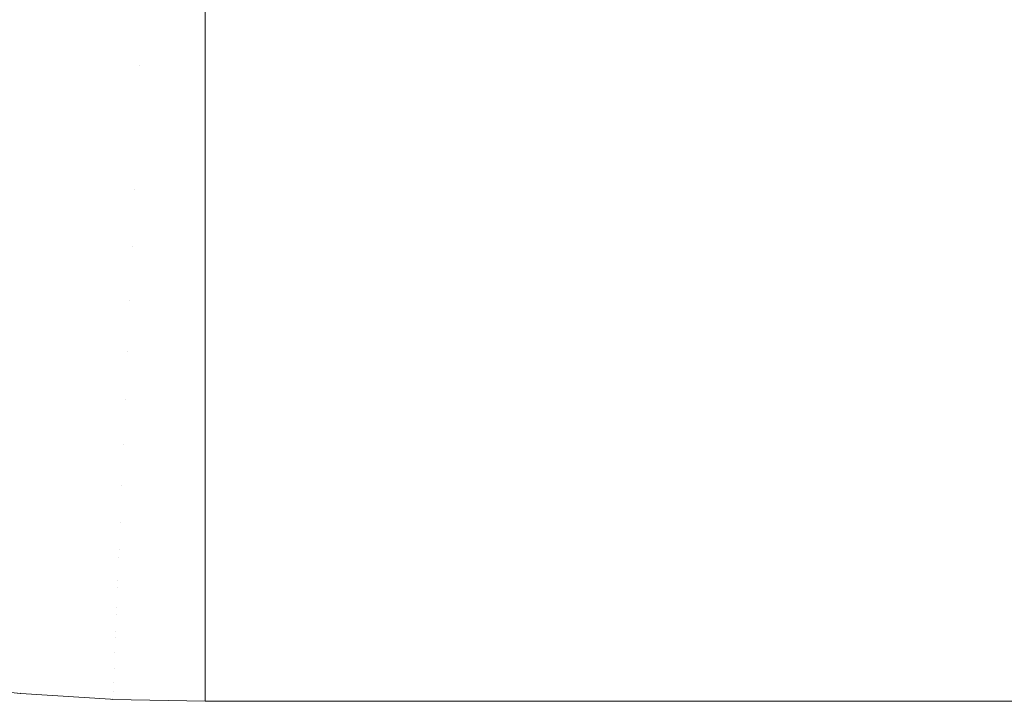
# Model space of a CAD drawing. Header units: centimetres. Extents: x -26 to 27.3, y -25.3 to -23.5.
# Tile 10 of 200: x -25.8992 to -25.8539, y -25.2599 to -25.2286. Entities that reach past the tile are written whole.
import ezdxf

# ---------------------------------------------------------------- set-up
doc = ezdxf.new("R2010")
doc.units = ezdxf.units.CM
doc.header["$LTSCALE"] = 2.54
doc.layers.add('Lucido design-1', color=7, linetype='Continuous')

# ---------------------------------------------------------------- blocks, each defined once
blk = doc.blocks.new('Gruppo-4-1')
at = {"color": 7, "linetype": 'Continuous', "lineweight": 9}
for points, invisible_edges in [([(-25.896655, -25.230473, -350.053248), (-25.899645, -25.230154, -350.053248), (-25.899272, -25.227243, -350.056075), (-25.896406, -25.227549, -350.056075)], 15), ([(-25.896395, -25.227426, -349.309144), (-25.899256, -25.227121, -349.309144), (-25.899643, -25.230139, -349.31207), (-25.896653, -25.230458, -349.31207)], 15), ([(-25.893524, -25.227609, -349.309144), (-25.896395, -25.227426, -349.309144), (-25.896653, -25.230458, -349.31207), (-25.893653, -25.230649, -349.31207)], 15), ([(-25.893654, -25.230664, -350.053248), (-25.896655, -25.230473, -350.053248), (-25.896406, -25.227549, -350.056075), (-25.893529, -25.227732, -350.056075)], 15), ([(-25.893654, -25.230664, -350.053248), (-25.893529, -25.227732, -350.056075), (-25.890647, -25.227793, -350.056075), (-25.890647, -25.230596, -350.053375)], 11), ([(-25.890647, -25.230596, -349.311958), (-25.890647, -25.22767, -349.309144), (-25.893524, -25.227609, -349.309144), (-25.893653, -25.230649, -349.31207)], 14), ([(-25.890647, -25.22767, -349.309144), (-25.890647, -25.230596, -349.311958), (27.209353, -25.230596, -349.311958), (27.209353, -25.22767, -349.309144)], 10), ([(27.209353, -25.227793, -350.056075), (27.209353, -25.230596, -350.053375), (-25.890647, -25.230596, -350.053375), (-25.890647, -25.227793, -350.056075)], 10), ([(-25.896653, -25.230458, -349.31207), (-25.899643, -25.230139, -349.31207), (-25.900013, -25.23303, -349.31512), (-25.8969, -25.233361, -349.31512)], 15), ([(-25.896894, -25.233282, -350.0503), (-25.900003, -25.232951, -350.0503), (-25.899645, -25.230154, -350.053248), (-25.896655, -25.230473, -350.053248)], 15), ([(-25.893653, -25.230649, -349.31207), (-25.896653, -25.230458, -349.31207), (-25.8969, -25.233361, -349.31512), (-25.893777, -25.23356, -349.31512)], 15), ([(-25.893773, -25.233481, -350.0503), (-25.896894, -25.233282, -350.0503), (-25.896655, -25.230473, -350.053248), (-25.893654, -25.230664, -350.053248)], 15), ([(-25.890647, -25.230596, -350.053375), (-25.890647, -25.230728, -350.053248), (-25.893654, -25.230664, -350.053248)], 10), ([(-25.893653, -25.230649, -349.31207), (-25.890647, -25.230713, -349.31207), (-25.890647, -25.230596, -349.311958)], 9), ([(27.209353, -25.230713, -349.31207), (27.209353, -25.230596, -349.311958), (-25.890647, -25.230596, -349.311958), (-25.890647, -25.230713, -349.31207)], 10), ([(-25.890647, -25.230728, -350.053248), (-25.890647, -25.230596, -350.053375), (27.209353, -25.230596, -350.053375), (27.209353, -25.230728, -350.053248)], 10), ([(-25.890647, -25.233615, -349.315108), (-25.890647, -25.230713, -349.31207), (-25.893653, -25.230649, -349.31207), (-25.893777, -25.23356, -349.31512)], 14), ([(-25.890647, -25.233548, -350.0503), (-25.893773, -25.233481, -350.0503), (-25.893654, -25.230664, -350.053248), (-25.890647, -25.230728, -350.053248)], 7), ([(-25.890647, -25.230713, -349.31207), (-25.890647, -25.233615, -349.315108), (27.209353, -25.233615, -349.315108), (27.209353, -25.230713, -349.31207)], 10), ([(27.209353, -25.230728, -350.053248), (27.209353, -25.233548, -350.0503), (-25.890647, -25.233548, -350.0503), (-25.890647, -25.230728, -350.053248)], 10), ([(-25.8969, -25.233361, -349.31512), (-25.900013, -25.23303, -349.31512), (-25.900366, -25.235787, -349.318286), (-25.897136, -25.236131, -349.318286)], 15), ([(-25.897123, -25.235972, -350.047236), (-25.900346, -25.235629, -350.047236), (-25.900003, -25.232951, -350.0503), (-25.896894, -25.233282, -350.0503)], 15), ([(-25.893888, -25.236179, -350.047236), (-25.897123, -25.235972, -350.047236), (-25.896894, -25.233282, -350.0503), (-25.893773, -25.233481, -350.0503)], 15), ([(-25.893777, -25.23356, -349.31512), (-25.8969, -25.233361, -349.31512), (-25.897136, -25.236131, -349.318286), (-25.893895, -25.236338, -349.318286)], 15), ([(-25.890647, -25.233627, -349.31512), (-25.893777, -25.23356, -349.31512), (-25.893895, -25.236338, -349.318286), (-25.890647, -25.236407, -349.318286)], 7), ([(-25.890647, -25.233614, -350.050224), (-25.890647, -25.236247, -350.047236), (-25.893888, -25.236179, -350.047236), (-25.893773, -25.233481, -350.0503)], 14), ([(-25.893777, -25.23356, -349.31512), (-25.890647, -25.233627, -349.31512), (-25.890647, -25.233615, -349.315108)], 9), ([(-25.893773, -25.233481, -350.0503), (-25.890647, -25.233548, -350.0503), (-25.890647, -25.233614, -350.050224)], 9), ([(27.209353, -25.233548, -350.0503), (27.209353, -25.233614, -350.050224), (-25.890647, -25.233614, -350.050224), (-25.890647, -25.233548, -350.0503)], 10), ([(-25.890647, -25.236247, -350.047236), (-25.890647, -25.233614, -350.050224), (27.209353, -25.233614, -350.050224), (27.209353, -25.236247, -350.047236)], 10), ([(27.209353, -25.233627, -349.31512), (27.209353, -25.233615, -349.315108), (-25.890647, -25.233615, -349.315108), (-25.890647, -25.233627, -349.31512)], 10), ([(27.209353, -25.236407, -349.318286), (27.209353, -25.233627, -349.31512), (-25.890647, -25.233627, -349.31512), (-25.890647, -25.236407, -349.318286)], 10), ([(-25.897136, -25.236131, -349.318286), (-25.900366, -25.235787, -349.318286), (-25.900702, -25.238407, -349.321563), (-25.89736, -25.238763, -349.321563)], 15), ([(-25.897341, -25.238538, -350.044062), (-25.900673, -25.238183, -350.044062), (-25.900346, -25.235629, -350.047236), (-25.897123, -25.235972, -350.047236)], 15), ([(-25.893997, -25.238751, -350.044062), (-25.897341, -25.238538, -350.044062), (-25.897123, -25.235972, -350.047236), (-25.893888, -25.236179, -350.047236)], 15), ([(-25.893895, -25.236338, -349.318286), (-25.897136, -25.236131, -349.318286), (-25.89736, -25.238763, -349.321563), (-25.894007, -25.238977, -349.321563)], 15), ([(-25.893895, -25.236338, -349.318286), (-25.894007, -25.238977, -349.321563), (-25.890647, -25.239048, -349.321563), (-25.890647, -25.23649, -349.31839)], 11), ([(-25.890647, -25.236487, -350.046941), (-25.890647, -25.238822, -350.044062), (-25.893997, -25.238751, -350.044062), (-25.893888, -25.236179, -350.047236)], 14), ([(-25.890647, -25.23649, -349.31839), (-25.890647, -25.236407, -349.318286), (-25.893895, -25.236338, -349.318286)], 10), ([(-25.893888, -25.236179, -350.047236), (-25.890647, -25.236247, -350.047236), (-25.890647, -25.236487, -350.046941)], 9), ([(27.209353, -25.236247, -350.047236), (27.209353, -25.236487, -350.046941), (-25.890647, -25.236487, -350.046941), (-25.890647, -25.236247, -350.047236)], 10), ([(-25.890647, -25.236407, -349.318286), (-25.890647, -25.23649, -349.31839), (27.209353, -25.23649, -349.31839), (27.209353, -25.236407, -349.318286)], 10), ([(-25.890647, -25.238822, -350.044062), (-25.890647, -25.236487, -350.046941), (27.209353, -25.236487, -350.046941), (27.209353, -25.238822, -350.044062)], 10), ([(27.209353, -25.239048, -349.321563), (27.209353, -25.23649, -349.31839), (-25.890647, -25.23649, -349.31839), (-25.890647, -25.239048, -349.321563)], 10), ([(-25.897548, -25.240974, -350.040783), (-25.900984, -25.240608, -350.040783), (-25.900673, -25.238183, -350.044062), (-25.897341, -25.238538, -350.044062)], 15), ([(-25.89736, -25.238763, -349.321563), (-25.900702, -25.238407, -349.321563), (-25.901019, -25.240885, -349.324944), (-25.897572, -25.241253, -349.324944)], 15), ([(-25.894101, -25.241194, -350.040783), (-25.897548, -25.240974, -350.040783), (-25.897341, -25.238538, -350.044062), (-25.893997, -25.238751, -350.044062)], 15), ([(-25.890647, -25.239214, -350.043536), (-25.890647, -25.241267, -350.040783), (-25.894101, -25.241194, -350.040783), (-25.893997, -25.238751, -350.044062)], 14), ([(-25.893997, -25.238751, -350.044062), (-25.890647, -25.238822, -350.044062), (-25.890647, -25.239214, -350.043536)], 9), ([(-25.894007, -25.238977, -349.321563), (-25.89736, -25.238763, -349.321563), (-25.897572, -25.241253, -349.324944), (-25.894113, -25.241473, -349.324944)], 15), ([(-25.894007, -25.238977, -349.321563), (-25.894113, -25.241473, -349.324944), (-25.890647, -25.241547, -349.324944), (-25.890647, -25.239219, -349.321794)], 11), ([(-25.890647, -25.239219, -349.321794), (-25.890647, -25.239048, -349.321563), (-25.894007, -25.238977, -349.321563)], 10), ([(27.209353, -25.238822, -350.044062), (27.209353, -25.239214, -350.043536), (-25.890647, -25.239214, -350.043536), (-25.890647, -25.238822, -350.044062)], 10), ([(-25.890647, -25.239048, -349.321563), (-25.890647, -25.239219, -349.321794), (27.209353, -25.239219, -349.321794), (27.209353, -25.239048, -349.321563)], 10), ([(-25.890647, -25.241267, -350.040783), (-25.890647, -25.239214, -350.043536), (27.209353, -25.239214, -350.043536), (27.209353, -25.241267, -350.040783)], 10), ([(27.209353, -25.241547, -349.324944), (27.209353, -25.239219, -349.321794), (-25.890647, -25.239219, -349.321794), (-25.890647, -25.241547, -349.324944)], 10), ([(-25.897572, -25.241253, -349.324944), (-25.901019, -25.240885, -349.324944), (-25.901318, -25.243218, -349.328425), (-25.897772, -25.243596, -349.328425)], 15), ([(-25.897744, -25.243276, -350.037403), (-25.901277, -25.2429, -350.037403), (-25.900984, -25.240608, -350.040783), (-25.897548, -25.240974, -350.040783)], 15), ([(-25.894199, -25.243502, -350.037403), (-25.897744, -25.243276, -350.037403), (-25.897548, -25.240974, -350.040783), (-25.894101, -25.241194, -350.040783)], 15), ([(-25.894113, -25.241473, -349.324944), (-25.897572, -25.241253, -349.324944), (-25.897772, -25.243596, -349.328425), (-25.894213, -25.243823, -349.328425)], 15), ([(-25.894113, -25.241473, -349.324944), (-25.894213, -25.243823, -349.328425), (-25.890647, -25.243899, -349.328425), (-25.890647, -25.241796, -349.325314)], 11), ([(-25.890647, -25.241791, -350.040016), (-25.890647, -25.243578, -350.037403), (-25.894199, -25.243502, -350.037403), (-25.894101, -25.241194, -350.040783)], 14), ([(-25.890647, -25.241796, -349.325314), (-25.890647, -25.241547, -349.324944), (-25.894113, -25.241473, -349.324944)], 10), ([(-25.894101, -25.241194, -350.040783), (-25.890647, -25.241267, -350.040783), (-25.890647, -25.241791, -350.040016)], 9), ([(27.209353, -25.241267, -350.040783), (27.209353, -25.241791, -350.040016), (-25.890647, -25.241791, -350.040016), (-25.890647, -25.241267, -350.040783)], 10), ([(-25.890647, -25.241547, -349.324944), (-25.890647, -25.241796, -349.325314), (27.209353, -25.241796, -349.325314), (27.209353, -25.241547, -349.324944)], 10), ([(-25.890647, -25.243578, -350.037403), (-25.890647, -25.241791, -350.040016), (27.209353, -25.241791, -350.040016), (27.209353, -25.243578, -350.037403)], 10), ([(27.209353, -25.243899, -349.328425), (27.209353, -25.241796, -349.325314), (-25.890647, -25.241796, -349.325314), (-25.890647, -25.243899, -349.328425)], 10), ([(-25.897772, -25.243596, -349.328425), (-25.901318, -25.243218, -349.328425), (-25.901598, -25.245402, -349.331997), (-25.897958, -25.24579, -349.331997)], 15), ([(-25.897929, -25.245441, -350.033928), (-25.901553, -25.245055, -350.033928), (-25.901277, -25.2429, -350.037403), (-25.897744, -25.243276, -350.037403)], 15), ([(-25.894291, -25.245673, -350.033928), (-25.897929, -25.245441, -350.033928), (-25.897744, -25.243276, -350.037403), (-25.894199, -25.243502, -350.037403)], 15), ([(-25.894213, -25.243823, -349.328425), (-25.897772, -25.243596, -349.328425), (-25.897958, -25.24579, -349.331997), (-25.894306, -25.246023, -349.331997)], 15), ([(-25.890647, -25.244212, -350.036387), (-25.890647, -25.24575, -350.033928), (-25.894291, -25.245673, -350.033928), (-25.894199, -25.243502, -350.037403)], 14), ([(-25.894199, -25.243502, -350.037403), (-25.890647, -25.243578, -350.037403), (-25.890647, -25.244212, -350.036387)], 9), ([(27.209353, -25.243578, -350.037403), (27.209353, -25.244212, -350.036387), (-25.890647, -25.244212, -350.036387), (-25.890647, -25.243578, -350.037403)], 10), ([(-25.894213, -25.243823, -349.328425), (-25.894306, -25.246023, -349.331997), (-25.890647, -25.2461, -349.331997), (-25.890647, -25.244218, -349.328942)], 11), ([(-25.890647, -25.244218, -349.328942), (-25.890647, -25.243899, -349.328425), (-25.894213, -25.243823, -349.328425)], 10), ([(-25.890647, -25.243899, -349.328425), (-25.890647, -25.244218, -349.328942), (27.209353, -25.244218, -349.328942), (27.209353, -25.243899, -349.328425)], 10), ([(-25.890647, -25.24575, -350.033928), (-25.890647, -25.244212, -350.036387), (27.209353, -25.244212, -350.036387), (27.209353, -25.24575, -350.033928)], 10), ([(27.209353, -25.2461, -349.331997), (27.209353, -25.244218, -349.328942), (-25.890647, -25.244218, -349.328942), (-25.890647, -25.2461, -349.331997)], 10), ([(-25.898101, -25.247463, -350.030363), (-25.901811, -25.247068, -350.030363), (-25.901553, -25.245055, -350.033928), (-25.897929, -25.245441, -350.033928)], 15), ([(-25.897958, -25.24579, -349.331997), (-25.901598, -25.245402, -349.331997), (-25.901858, -25.247434, -349.335655), (-25.898132, -25.247831, -349.335655)], 15), ([(-25.894377, -25.247701, -350.030363), (-25.898101, -25.247463, -350.030363), (-25.897929, -25.245441, -350.033928), (-25.894291, -25.245673, -350.033928)], 15), ([(-25.894306, -25.246023, -349.331997), (-25.897958, -25.24579, -349.331997), (-25.898132, -25.247831, -349.335655), (-25.894393, -25.248069, -349.335655)], 15), ([(-25.890647, -25.246474, -350.032657), (-25.890647, -25.24778, -350.030363), (-25.894377, -25.247701, -350.030363), (-25.894291, -25.245673, -350.033928)], 14), ([(-25.894291, -25.245673, -350.033928), (-25.890647, -25.24575, -350.033928), (-25.890647, -25.246474, -350.032657)], 9), ([(27.209353, -25.24575, -350.033928), (27.209353, -25.246474, -350.032657), (-25.890647, -25.246474, -350.032657), (-25.890647, -25.24575, -350.033928)], 10), ([(-25.894306, -25.246023, -349.331997), (-25.894393, -25.248069, -349.335655), (-25.890647, -25.248149, -349.335655), (-25.890647, -25.246479, -349.332673)], 11), ([(-25.890647, -25.246479, -349.332673), (-25.890647, -25.2461, -349.331997), (-25.894306, -25.246023, -349.331997)], 10), ([(-25.890647, -25.2461, -349.331997), (-25.890647, -25.246479, -349.332673), (27.209353, -25.246479, -349.332673), (27.209353, -25.2461, -349.331997)], 10), ([(-25.890647, -25.24778, -350.030363), (-25.890647, -25.246474, -350.032657), (27.209353, -25.246474, -350.032657), (27.209353, -25.24778, -350.030363)], 10), ([(27.209353, -25.248149, -349.335655), (27.209353, -25.246479, -349.332673), (-25.890647, -25.246479, -349.332673), (-25.890647, -25.248149, -349.335655)], 10), ([(-25.898261, -25.24934, -350.026716), (-25.90205, -25.248937, -350.026716), (-25.901811, -25.247068, -350.030363), (-25.898101, -25.247463, -350.030363)], 15), ([(-25.898132, -25.247831, -349.335655), (-25.901858, -25.247434, -349.335655), (-25.902098, -25.249309, -349.339392), (-25.898292, -25.249715, -349.339392)], 15), ([(-25.894457, -25.249583, -350.026716), (-25.898261, -25.24934, -350.026716), (-25.898101, -25.247463, -350.030363), (-25.894377, -25.247701, -350.030363)], 15), ([(-25.890647, -25.248571, -350.028832), (-25.890647, -25.249664, -350.026716), (-25.894457, -25.249583, -350.026716), (-25.894377, -25.247701, -350.030363)], 14), ([(-25.894377, -25.247701, -350.030363), (-25.890647, -25.24778, -350.030363), (-25.890647, -25.248571, -350.028832)], 9), ([(27.209353, -25.24778, -350.030363), (27.209353, -25.248571, -350.028832), (-25.890647, -25.248571, -350.028832), (-25.890647, -25.24778, -350.030363)], 10), ([(-25.894393, -25.248069, -349.335655), (-25.898132, -25.247831, -349.335655), (-25.898292, -25.249715, -349.339392), (-25.894473, -25.249958, -349.339392)], 15), ([(-25.894393, -25.248069, -349.335655), (-25.894473, -25.249958, -349.339392), (-25.890647, -25.25004, -349.339392), (-25.890647, -25.248575, -349.336499)], 11), ([(-25.890647, -25.248575, -349.336499), (-25.890647, -25.248149, -349.335655), (-25.894393, -25.248069, -349.335655)], 10), ([(-25.890647, -25.248149, -349.335655), (-25.890647, -25.248575, -349.336499), (27.209353, -25.248575, -349.336499), (27.209353, -25.248149, -349.335655)], 10), ([(-25.890647, -25.249664, -350.026716), (-25.890647, -25.248571, -350.028832), (27.209353, -25.248571, -350.028832), (27.209353, -25.249664, -350.026716)], 10), ([(27.209353, -25.25004, -349.339392), (27.209353, -25.248575, -349.336499), (-25.890647, -25.248575, -349.336499), (-25.890647, -25.25004, -349.339392)], 10), ([(-25.898408, -25.251068, -350.02299), (-25.90227, -25.250656, -350.02299), (-25.90205, -25.248937, -350.026716), (-25.898261, -25.24934, -350.026716)], 15), ([(-25.898292, -25.249715, -349.339392), (-25.902098, -25.249309, -349.339392), (-25.902318, -25.251027, -349.343202), (-25.898439, -25.25144, -349.343202)], 15), ([(-25.894531, -25.251315, -350.02299), (-25.898408, -25.251068, -350.02299), (-25.898261, -25.24934, -350.026716), (-25.894457, -25.249583, -350.026716)], 15), ([(-25.890647, -25.2505, -350.02492), (-25.890647, -25.251398, -350.02299), (-25.894531, -25.251315, -350.02299), (-25.894457, -25.249583, -350.026716)], 14), ([(-25.894457, -25.249583, -350.026716), (-25.890647, -25.249664, -350.026716), (-25.890647, -25.2505, -350.02492)], 9), ([(-25.894473, -25.249958, -349.339392), (-25.898292, -25.249715, -349.339392), (-25.898439, -25.25144, -349.343202), (-25.894547, -25.251688, -349.343202)], 15), ([(-25.894473, -25.249958, -349.339392), (-25.894547, -25.251688, -349.343202), (-25.890647, -25.251771, -349.343202), (-25.890647, -25.250503, -349.340412)], 11), ([(-25.890647, -25.250503, -349.340412), (-25.890647, -25.25004, -349.339392), (-25.894473, -25.249958, -349.339392)], 10), ([(27.209353, -25.249664, -350.026716), (27.209353, -25.2505, -350.02492), (-25.890647, -25.2505, -350.02492), (-25.890647, -25.249664, -350.026716)], 10), ([(-25.890647, -25.25004, -349.339392), (-25.890647, -25.250503, -349.340412), (27.209353, -25.250503, -349.340412), (27.209353, -25.25004, -349.339392)], 10), ([(-25.890647, -25.251398, -350.02299), (-25.890647, -25.2505, -350.02492), (27.209353, -25.2505, -350.02492), (27.209353, -25.251398, -350.02299)], 10), ([(27.209353, -25.251771, -349.343202), (27.209353, -25.250503, -349.340412), (-25.890647, -25.250503, -349.340412), (-25.890647, -25.251771, -349.343202)], 10), ([(-25.898542, -25.252643, -350.019194), (-25.902471, -25.252224, -350.019194), (-25.90227, -25.250656, -350.02299), (-25.898408, -25.251068, -350.02299)], 15), ([(-25.898439, -25.25144, -349.343202), (-25.902318, -25.251027, -349.343202), (-25.902517, -25.252583, -349.347077), (-25.898572, -25.253004, -349.347077)], 15), ([(-25.894598, -25.252894, -350.019194), (-25.898542, -25.252643, -350.019194), (-25.898408, -25.251068, -350.02299), (-25.894531, -25.251315, -350.02299)], 15), ([(-25.894598, -25.252894, -350.019194), (-25.894531, -25.251315, -350.02299), (-25.890647, -25.251398, -350.02299), (-25.890647, -25.252257, -350.020927)], 11), ([(27.209353, -25.251398, -350.02299), (27.209353, -25.252257, -350.020927), (-25.890647, -25.252257, -350.020927), (-25.890647, -25.251398, -350.02299)], 10), ([(-25.894547, -25.251688, -349.343202), (-25.898439, -25.25144, -349.343202), (-25.898572, -25.253004, -349.347077), (-25.894613, -25.253256, -349.347077)], 15), ([(-25.894547, -25.251688, -349.343202), (-25.894613, -25.253256, -349.347077), (-25.890647, -25.25334, -349.347077), (-25.890647, -25.252259, -349.344405)], 11), ([(-25.890647, -25.252259, -349.344405), (-25.890647, -25.251771, -349.343202), (-25.894547, -25.251688, -349.343202)], 10), ([(-25.890647, -25.251771, -349.343202), (-25.890647, -25.252259, -349.344405), (27.209353, -25.252259, -349.344405), (27.209353, -25.251771, -349.343202)], 10), ([(-25.898662, -25.254062, -350.015332), (-25.902652, -25.253637, -350.015332), (-25.902471, -25.252224, -350.019194), (-25.898542, -25.252643, -350.019194)], 15), ([(-25.890647, -25.252257, -350.020927), (-25.890647, -25.252978, -350.019194), (-25.894598, -25.252894, -350.019194)], 10), ([(-25.890647, -25.252978, -350.019194), (-25.890647, -25.252257, -350.020927), (27.209353, -25.252257, -350.020927), (27.209353, -25.252978, -350.019194)], 10), ([(27.209353, -25.25334, -349.347077), (27.209353, -25.252259, -349.344405), (-25.890647, -25.252259, -349.344405), (-25.890647, -25.25334, -349.347077)], 10), ([(-25.898572, -25.253004, -349.347077), (-25.902517, -25.252583, -349.347077), (-25.902696, -25.253977, -349.35101), (-25.898691, -25.254403, -349.35101)], 15), ([(-25.894658, -25.254317, -350.015332), (-25.898662, -25.254062, -350.015332), (-25.898542, -25.252643, -350.019194), (-25.894598, -25.252894, -350.019194)], 15), ([(-25.894613, -25.253256, -349.347077), (-25.898572, -25.253004, -349.347077), (-25.898691, -25.254403, -349.35101), (-25.894673, -25.25466, -349.35101)], 15), ([(-25.894658, -25.254317, -350.015332), (-25.894598, -25.252894, -350.019194), (-25.890647, -25.252978, -350.019194), (-25.890647, -25.253838, -350.016862)], 11), ([(27.209353, -25.252978, -350.019194), (27.209353, -25.253838, -350.016862), (-25.890647, -25.253838, -350.016862), (-25.890647, -25.252978, -350.019194)], 10), ([(-25.89877, -25.255323, -350.011411), (-25.902813, -25.254892, -350.011411), (-25.902652, -25.253637, -350.015332), (-25.898662, -25.254062, -350.015332)], 15), ([(-25.894613, -25.253256, -349.347077), (-25.894673, -25.25466, -349.35101), (-25.890647, -25.254745, -349.35101), (-25.890647, -25.253838, -349.348471)], 11), ([(-25.890647, -25.253838, -349.348471), (-25.890647, -25.25334, -349.347077), (-25.894613, -25.253256, -349.347077)], 10), ([(-25.890647, -25.25334, -349.347077), (-25.890647, -25.253838, -349.348471), (27.209353, -25.253838, -349.348471), (27.209353, -25.25334, -349.347077)], 10), ([(-25.898691, -25.254403, -349.35101), (-25.902696, -25.253977, -349.35101), (-25.902853, -25.255205, -349.354995), (-25.898796, -25.255637, -349.354995)], 15), ([(-25.894712, -25.255581, -350.011411), (-25.89877, -25.255323, -350.011411), (-25.898662, -25.254062, -350.015332), (-25.894658, -25.254317, -350.015332)], 15), ([(-25.890647, -25.253838, -350.016862), (-25.890647, -25.254402, -350.015332), (-25.894658, -25.254317, -350.015332)], 10), ([(27.209353, -25.254745, -349.35101), (27.209353, -25.253838, -349.348471), (-25.890647, -25.253838, -349.348471), (-25.890647, -25.254745, -349.35101)], 10), ([(-25.890647, -25.254402, -350.015332), (-25.890647, -25.253838, -350.016862), (27.209353, -25.253838, -350.016862), (27.209353, -25.254402, -350.015332)], 10), ([(-25.894673, -25.25466, -349.35101), (-25.898691, -25.254403, -349.35101), (-25.898796, -25.255637, -349.354995), (-25.894725, -25.255897, -349.354995)], 15), ([(-25.894712, -25.255581, -350.011411), (-25.894658, -25.254317, -350.015332), (-25.890647, -25.254402, -350.015332), (-25.890647, -25.255242, -350.012731)], 11), ([(27.209353, -25.254402, -350.015332), (27.209353, -25.255242, -350.012731), (-25.890647, -25.255242, -350.012731), (-25.890647, -25.254402, -350.015332)], 10), ([(-25.898863, -25.256422, -350.007438), (-25.902953, -25.255987, -350.007438), (-25.902813, -25.254892, -350.011411), (-25.89877, -25.255323, -350.011411)], 15), ([(-25.894673, -25.25466, -349.35101), (-25.894725, -25.255897, -349.354995), (-25.890647, -25.255983, -349.354995), (-25.890647, -25.25524, -349.352602)], 11), ([(-25.890647, -25.25524, -349.352602), (-25.890647, -25.254745, -349.35101), (-25.894673, -25.25466, -349.35101)], 10), ([(-25.890647, -25.254745, -349.35101), (-25.890647, -25.25524, -349.352602), (27.209353, -25.25524, -349.352602), (27.209353, -25.254745, -349.35101)], 10), ([(-25.898796, -25.255637, -349.354995), (-25.902853, -25.255205, -349.354995), (-25.902989, -25.256266, -349.359025), (-25.898887, -25.256703, -349.359025)], 15), ([(-25.894759, -25.256684, -350.007438), (-25.898863, -25.256422, -350.007438), (-25.89877, -25.255323, -350.011411), (-25.894712, -25.255581, -350.011411)], 15), ([(-25.890647, -25.255242, -350.012731), (-25.890647, -25.255668, -350.011411), (-25.894712, -25.255581, -350.011411)], 10), ([(27.209353, -25.255983, -349.354995), (27.209353, -25.25524, -349.352602), (-25.890647, -25.25524, -349.352602), (-25.890647, -25.255983, -349.354995)], 10), ([(-25.890647, -25.255668, -350.011411), (-25.890647, -25.255242, -350.012731), (27.209353, -25.255242, -350.012731), (27.209353, -25.255668, -350.011411)], 10), ([(-25.894725, -25.255897, -349.354995), (-25.898796, -25.255637, -349.354995), (-25.898887, -25.256703, -349.359025), (-25.894771, -25.256966, -349.359025)], 15), ([(-25.894725, -25.255897, -349.354995), (-25.894771, -25.256966, -349.359025), (-25.890647, -25.257053, -349.359025), (-25.890647, -25.25646, -349.35679)], 11), ([(-25.894759, -25.256684, -350.007438), (-25.894712, -25.255581, -350.011411), (-25.890647, -25.255668, -350.011411), (-25.890647, -25.256464, -350.008544)], 11), ([(-25.890647, -25.25646, -349.35679), (-25.890647, -25.255983, -349.354995), (-25.894725, -25.255897, -349.354995)], 10), ([(27.209353, -25.255668, -350.011411), (27.209353, -25.256464, -350.008544), (-25.890647, -25.256464, -350.008544), (-25.890647, -25.255668, -350.011411)], 10), ([(-25.898887, -25.256703, -349.359025), (-25.902989, -25.256266, -349.359025), (-25.903103, -25.257159, -349.363092), (-25.898964, -25.2576, -349.363092)], 15), ([(-25.898943, -25.257358, -350.00342), (-25.903072, -25.256918, -350.00342), (-25.902953, -25.255987, -350.007438), (-25.898863, -25.256422, -350.007438)], 15), ([(-25.890647, -25.255983, -349.354995), (-25.890647, -25.25646, -349.35679), (27.209353, -25.25646, -349.35679), (27.209353, -25.255983, -349.354995)], 10), ([(-25.894771, -25.256966, -349.359025), (-25.898887, -25.256703, -349.359025), (-25.898964, -25.2576, -349.363092), (-25.894809, -25.257865, -349.363092)], 15), ([(-25.894799, -25.257623, -350.00342), (-25.898943, -25.257358, -350.00342), (-25.898863, -25.256422, -350.007438), (-25.894759, -25.256684, -350.007438)], 15), ([(-25.894799, -25.257623, -350.00342), (-25.894759, -25.256684, -350.007438), (-25.890647, -25.256771, -350.007438), (-25.890647, -25.257503, -350.004307)], 11), ([(-25.890647, -25.256464, -350.008544), (-25.890647, -25.256771, -350.007438), (-25.894759, -25.256684, -350.007438)], 10), ([(27.209353, -25.257053, -349.359025), (27.209353, -25.25646, -349.35679), (-25.890647, -25.25646, -349.35679), (-25.890647, -25.257053, -349.359025)], 10), ([(-25.890647, -25.256771, -350.007438), (-25.890647, -25.256464, -350.008544), (27.209353, -25.256464, -350.008544), (27.209353, -25.256771, -350.007438)], 10), ([(27.209353, -25.256771, -350.007438), (27.209353, -25.257503, -350.004307), (-25.890647, -25.257503, -350.004307), (-25.890647, -25.256771, -350.007438)], 10), ([(-25.898964, -25.2576, -349.363092), (-25.903103, -25.257159, -349.363092), (-25.903196, -25.257883, -349.367189), (-25.899025, -25.258327, -349.367189)], 15), ([(-25.899009, -25.258129, -349.999363), (-25.90317, -25.257686, -349.999363), (-25.903072, -25.256918, -350.00342), (-25.898943, -25.257358, -350.00342)], 15), ([(-25.894771, -25.256966, -349.359025), (-25.894809, -25.257865, -349.363092), (-25.890647, -25.257953, -349.363092), (-25.890647, -25.257496, -349.361027)], 11), ([(-25.890647, -25.257496, -349.361027), (-25.890647, -25.257053, -349.359025), (-25.894771, -25.256966, -349.359025)], 10), ([(-25.890647, -25.257053, -349.359025), (-25.890647, -25.257496, -349.361027), (27.209353, -25.257496, -349.361027), (27.209353, -25.257053, -349.359025)], 10), ([(-25.89906, -25.258733, -349.995273), (-25.903247, -25.258287, -349.995273), (-25.90317, -25.257686, -349.999363), (-25.899009, -25.258129, -349.999363)], 15), ([(-25.894809, -25.257865, -349.363092), (-25.898964, -25.2576, -349.363092), (-25.899025, -25.258327, -349.367189), (-25.89484, -25.258594, -349.367189)], 15), ([(-25.894832, -25.258396, -349.999363), (-25.899009, -25.258129, -349.999363), (-25.898943, -25.257358, -350.00342), (-25.894799, -25.257623, -350.00342)], 15), ([(-25.894832, -25.258396, -349.999363), (-25.894799, -25.257623, -350.00342), (-25.890647, -25.257711, -350.00342), (-25.890647, -25.258357, -350.000029)], 11), ([(-25.890647, -25.257503, -350.004307), (-25.890647, -25.257711, -350.00342), (-25.894799, -25.257623, -350.00342)], 10), ([(27.209353, -25.257953, -349.363092), (27.209353, -25.257496, -349.361027), (-25.890647, -25.257496, -349.361027), (-25.890647, -25.257953, -349.363092)], 10), ([(-25.890647, -25.257711, -350.00342), (-25.890647, -25.257503, -350.004307), (27.209353, -25.257503, -350.004307), (27.209353, -25.257711, -350.00342)], 10), ([(27.209353, -25.257711, -350.00342), (27.209353, -25.258357, -350.000029), (-25.890647, -25.258357, -350.000029), (-25.890647, -25.257711, -350.00342)], 10), ([(-25.899025, -25.258327, -349.367189), (-25.903196, -25.257883, -349.367189), (-25.903267, -25.258436, -349.37131), (-25.899073, -25.258883, -349.37131)], 15), ([(-25.894857, -25.259001, -349.995273), (-25.89906, -25.258733, -349.995273), (-25.899009, -25.258129, -349.999363), (-25.894832, -25.258396, -349.999363)], 15), ([(-25.890647, -25.258348, -349.365306), (-25.890647, -25.257953, -349.363092), (-25.894809, -25.257865, -349.363092), (-25.89484, -25.258594, -349.367189)], 14), ([(-25.890647, -25.257953, -349.363092), (-25.890647, -25.258348, -349.365306), (27.209353, -25.258348, -349.365306), (27.209353, -25.257953, -349.363092)], 10), ([(-25.899073, -25.258883, -349.37131), (-25.903267, -25.258436, -349.37131), (-25.903316, -25.258819, -349.375446), (-25.899105, -25.259268, -349.375446)], 15), ([(-25.899097, -25.259168, -349.991159), (-25.903303, -25.25872, -349.991159), (-25.903247, -25.258287, -349.995273), (-25.89906, -25.258733, -349.995273)], 15), ([(-25.89484, -25.258594, -349.367189), (-25.899025, -25.258327, -349.367189), (-25.899073, -25.258883, -349.37131), (-25.894864, -25.259151, -349.37131)], 15), ([(-25.890647, -25.259012, -349.369617), (-25.890647, -25.258683, -349.367189), (-25.89484, -25.258594, -349.367189), (-25.894864, -25.259151, -349.37131)], 14), ([(-25.894857, -25.259001, -349.995273), (-25.894832, -25.258396, -349.999363), (-25.890647, -25.258484, -349.999363), (-25.890647, -25.259024, -349.995718)], 11), ([(-25.89484, -25.258594, -349.367189), (-25.890647, -25.258683, -349.367189), (-25.890647, -25.258348, -349.365306)], 9), ([(-25.890647, -25.258357, -350.000029), (-25.890647, -25.258484, -349.999363), (-25.894832, -25.258396, -349.999363)], 10), ([(27.209353, -25.258683, -349.367189), (27.209353, -25.258348, -349.365306), (-25.890647, -25.258348, -349.365306), (-25.890647, -25.258683, -349.367189)], 10), ([(-25.890647, -25.258484, -349.999363), (-25.890647, -25.258357, -350.000029), (27.209353, -25.258357, -350.000029), (27.209353, -25.258484, -349.999363)], 10), ([(27.209353, -25.258484, -349.999363), (27.209353, -25.259024, -349.995718), (-25.890647, -25.259024, -349.995718), (-25.890647, -25.258484, -349.999363)], 10), ([(-25.890647, -25.258683, -349.367189), (-25.890647, -25.259012, -349.369617), (27.209353, -25.259012, -349.369617), (27.209353, -25.258683, -349.367189)], 10), ([(-25.899105, -25.259268, -349.375446), (-25.903316, -25.258819, -349.375446), (-25.903343, -25.259031, -349.379592), (-25.899124, -25.259481, -349.379592)], 15), ([(-25.903254, -25.259088, -349.382667), (-25.899139, -25.259526, -349.382667), (-25.899124, -25.259481, -349.379592), (-25.903343, -25.259031, -349.379592)], 14), ([(-25.89912, -25.259433, -349.987027), (-25.903337, -25.258984, -349.987027), (-25.903303, -25.25872, -349.991159), (-25.899097, -25.259168, -349.991159)], 15), ([(-25.899139, -25.259526, -349.982667), (-25.903254, -25.259088, -349.982667), (-25.903337, -25.258984, -349.987027), (-25.89912, -25.259433, -349.987027)], 14), ([(-25.899139, -25.259526, -349.982667), (-25.899139, -25.259526, -349.382667), (-25.903254, -25.259088, -349.382667), (-25.903254, -25.259088, -349.982667)], 5), ([(-25.894864, -25.259151, -349.37131), (-25.899073, -25.258883, -349.37131), (-25.899105, -25.259268, -349.375446), (-25.89488, -25.259537, -349.375446)], 15), ([(-25.894876, -25.259437, -349.991159), (-25.899097, -25.259168, -349.991159), (-25.89906, -25.258733, -349.995273), (-25.894857, -25.259001, -349.995273)], 15), ([(-25.894876, -25.259437, -349.991159), (-25.894857, -25.259001, -349.995273), (-25.890647, -25.25909, -349.995273), (-25.890647, -25.259503, -349.991382)], 11), ([(-25.894864, -25.259151, -349.37131), (-25.890647, -25.259241, -349.37131), (-25.890647, -25.259012, -349.369617)], 9), ([(-25.890647, -25.259024, -349.995718), (-25.890647, -25.25909, -349.995273), (-25.894857, -25.259001, -349.995273)], 10), ([(27.209353, -25.259241, -349.37131), (27.209353, -25.259012, -349.369617), (-25.890647, -25.259012, -349.369617), (-25.890647, -25.259241, -349.37131)], 10), ([(-25.890647, -25.25909, -349.995273), (-25.890647, -25.259024, -349.995718), (27.209353, -25.259024, -349.995718), (27.209353, -25.25909, -349.995273)], 10), ([(27.209353, -25.25909, -349.995273), (27.209353, -25.259503, -349.991382), (-25.890647, -25.259503, -349.991382), (-25.890647, -25.25909, -349.995273)], 10), ([(-25.89912, -25.259433, -349.987027), (-25.899128, -25.259528, -349.982667), (-25.899139, -25.259526, -349.982667)], 9), ([(-25.899139, -25.259526, -349.382667), (-25.899128, -25.259528, -349.382667), (-25.899124, -25.259481, -349.379592)], 10), ([(-25.899128, -25.259528, -349.382667), (-25.899139, -25.259526, -349.382667), (-25.899139, -25.259526, -349.982667), (-25.899128, -25.259528, -349.982667)], 10), ([(-25.895007, -25.259791, -349.982667), (-25.899128, -25.259528, -349.982667), (-25.89912, -25.259433, -349.987027), (-25.894887, -25.259703, -349.987027)], 14), ([(-25.894889, -25.259751, -349.379592), (-25.899124, -25.259481, -349.379592), (-25.899128, -25.259528, -349.382667), (-25.895007, -25.259791, -349.382667)], 11), ([(-25.899128, -25.259528, -349.982667), (-25.895007, -25.259791, -349.982667), (-25.895007, -25.259791, -349.382667), (-25.899128, -25.259528, -349.382667)], 10), ([(-25.89488, -25.259537, -349.375446), (-25.899105, -25.259268, -349.375446), (-25.899124, -25.259481, -349.379592), (-25.894889, -25.259751, -349.379592)], 15), ([(-25.894887, -25.259703, -349.987027), (-25.89912, -25.259433, -349.987027), (-25.899097, -25.259168, -349.991159), (-25.894876, -25.259437, -349.991159)], 15), ([(-25.890647, -25.259774, -349.378306), (-25.890647, -25.259627, -349.375446), (-25.89488, -25.259537, -349.375446), (-25.894889, -25.259751, -349.379592)], 14), ([(-25.890647, -25.259793, -349.987027), (-25.894887, -25.259703, -349.987027), (-25.894876, -25.259437, -349.991159), (-25.890647, -25.259527, -349.991159)], 7), ([(-25.890647, -25.259488, -349.373953), (-25.890647, -25.259241, -349.37131), (-25.894864, -25.259151, -349.37131), (-25.89488, -25.259537, -349.375446)], 14), ([(-25.89488, -25.259537, -349.375446), (-25.890647, -25.259627, -349.375446), (-25.890647, -25.259488, -349.373953)], 9), ([(-25.890647, -25.259503, -349.991382), (-25.890647, -25.259527, -349.991159), (-25.894876, -25.259437, -349.991159)], 10), ([(-25.890647, -25.259241, -349.37131), (-25.890647, -25.259488, -349.373953), (27.209353, -25.259488, -349.373953), (27.209353, -25.259241, -349.37131)], 10), ([(27.209353, -25.259627, -349.375446), (27.209353, -25.259488, -349.373953), (-25.890647, -25.259488, -349.373953), (-25.890647, -25.259627, -349.375446)], 10), ([(-25.890647, -25.259527, -349.991159), (-25.890647, -25.259503, -349.991382), (27.209353, -25.259503, -349.991382), (27.209353, -25.259527, -349.991159)], 10), ([(27.209353, -25.259527, -349.991159), (27.209353, -25.259793, -349.987029), (-25.890647, -25.259793, -349.987029), (-25.890647, -25.259527, -349.991159)], 10), ([(-25.894887, -25.259703, -349.987027), (-25.894891, -25.259798, -349.982667), (-25.895007, -25.259791, -349.982667)], 9), ([(-25.895007, -25.259791, -349.382667), (-25.894891, -25.259798, -349.382667), (-25.894889, -25.259751, -349.379592)], 10), ([(-25.894891, -25.259798, -349.382667), (-25.895007, -25.259791, -349.382667), (-25.895007, -25.259791, -349.982667), (-25.894891, -25.259798, -349.982667)], 10), ([(-25.890647, -25.259888, -349.982667), (-25.894891, -25.259798, -349.982667), (-25.894887, -25.259703, -349.987027), (-25.890647, -25.259793, -349.987027)], 6), ([(-25.890647, -25.259841, -349.379592), (-25.894889, -25.259751, -349.379592), (-25.894891, -25.259798, -349.382667), (-25.890647, -25.259888, -349.382667)], 3), ([(-25.894891, -25.259798, -349.982667), (-25.890647, -25.259888, -349.982667), (-25.890647, -25.259888, -349.382667), (-25.894891, -25.259798, -349.382667)], 8), ([(-25.894889, -25.259751, -349.379592), (-25.890647, -25.259841, -349.379592), (-25.890647, -25.259774, -349.378306)], 9), ([(-25.890647, -25.259627, -349.375446), (-25.890647, -25.259774, -349.378306), (27.209353, -25.259774, -349.378306), (27.209353, -25.259627, -349.375446)], 10), ([(27.209353, -25.259841, -349.379592), (27.209353, -25.259774, -349.378306), (-25.890647, -25.259774, -349.378306), (-25.890647, -25.259841, -349.379592)], 10), ([(27.209353, -25.259888, -349.982667), (-25.890647, -25.259888, -349.982667), (-25.890647, -25.259793, -349.987029), (27.209353, -25.259793, -349.987029)], 4), ([(-25.890647, -25.259841, -349.379592), (-25.890647, -25.259888, -349.382667), (27.209353, -25.259888, -349.382667), (27.209353, -25.259841, -349.379592)], 8)]:
    blk.add_3dface(points, dxfattribs=dict(at, invisible_edges=invisible_edges))
blk.add_3dface([(-25.890647, -25.259888, -349.382667), (-25.890647, -25.259888, -349.982667), (27.209353, -25.259888, -349.982667), (27.209353, -25.259888, -349.382667)], dxfattribs=at)

msp = doc.modelspace()

# ---------------------------------------------------------------- block references
at = {"layer": 'Lucido design-1', "color": 7}
msp.add_blockref('Gruppo-4-1', (0, 0), dxfattribs=at)

doc.saveas('drawing.dxf')
